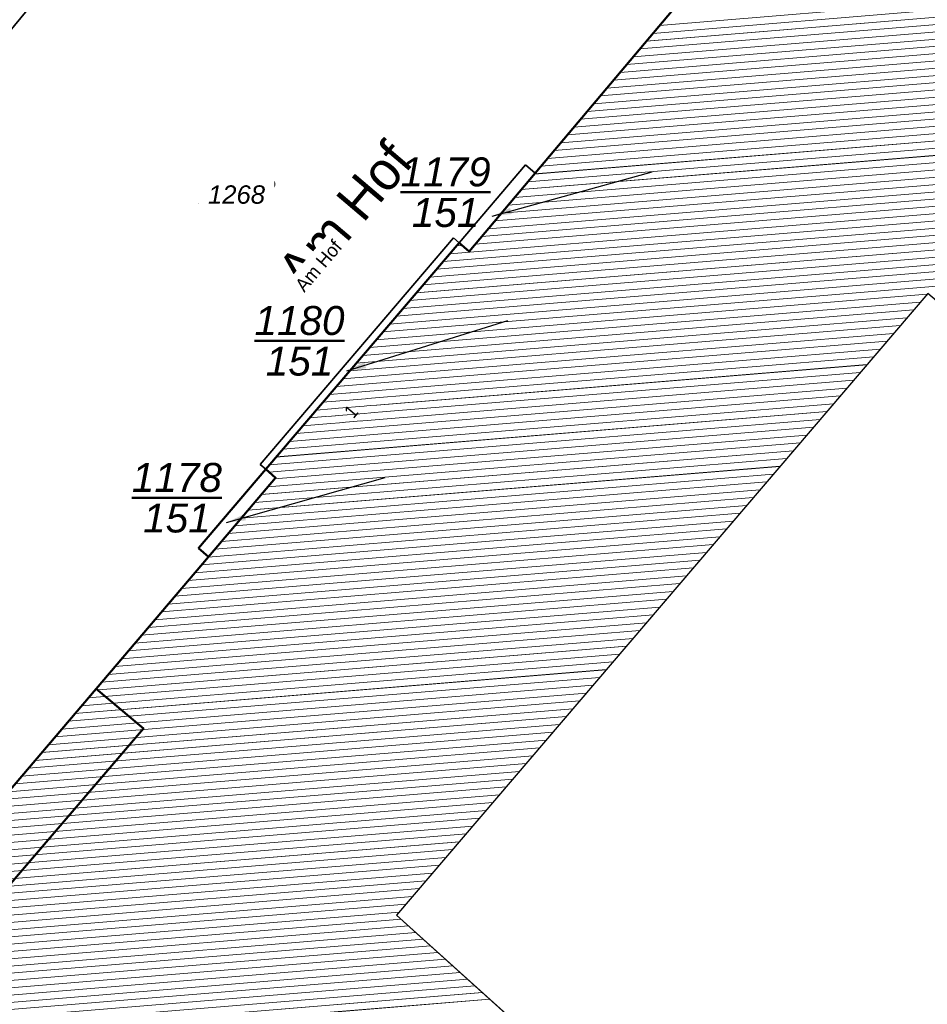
# Model space of a CAD drawing. Header units: millimetres. Extents: x 32365810 to 32368499, y 5620272 to 5622478.
# Tile 32 of 256: x 32366534 to 32366581, y 5620574 to 5620625. Entities that reach past the tile are written whole.
import ezdxf
from ezdxf import colors
from ezdxf.entities.mleader import LeaderData, LeaderLine
from ezdxf.math import Vec2, Vec3

# ---------------------------------------------------------------- set-up
doc = ezdxf.new("R2010")
doc.units = ezdxf.units.MM
for name, pattern in [('1600.1047', [0]), ('1600.2028', [0]), ('1600.2505', [0])]:
    doc.linetypes.add(name, pattern=pattern)
doc.layers.get('0').update_dxf_attribs({"color": 1, "linetype": 'CONTINUOUS'})
doc.layers.add('_K_Flurstücke_Grenzpunkte', color=251, linetype='CONTINUOUS', lineweight=50)
for name, color, linetype in [('_K_Gebäude', 251, 'CONTINUOUS'), ('_K_Lagebezeichnungen', 251, 'CONTINUOUS'), ('_K_Siedlungsflächen - Bauwerke u. Einrichtungen', 251, 'CONTINUOUS')]:
    doc.layers.add(name, color=color, linetype=linetype)
for name, color, linetype, transparency in [('Flurstücke_Grenzpunkte', 11, 'CONTINUOUS', 0.75), ('Gebäude', 31, 'CONTINUOUS', 0.75), ('Lagebezeichnungen', 12, 'CONTINUOUS', 0.75), ('Siedlungsflächen - Bauwerke u. Einrichtungen', 51, 'CONTINUOUS', 0.75)]:
    doc.layers.add(name, color=color, linetype=linetype, transparency=transparency)
doc.styles.add('Flurstücksnummer - K 10 700', font='ariali.ttf')
doc.styles.add('Hausnummern NRW', font='arial.ttf', dxfattribs={"width": 0.85})
doc.styles.add('Straßename', font='arial.ttf', dxfattribs={"width": 0.95})

# ---------------------------------------------------------------- blocks, each defined once
blk = doc.blocks.new('O864')
at = {"layer": 'Flurstücke_Grenzpunkte', "color": 7, "linetype": '1600.2028', "lineweight": 35}
for p, q in [((32366088.661, 5622007.483), (32366060.927, 5621974.564)), ((32366060.927, 5621974.564), (32366057.514, 5621970.514)), ((32366056.987, 5621970.961), (32366046.979, 5621959.233)), ((32366057.514, 5621970.514), (32366056.987, 5621970.961)), ((32366046.979, 5621959.233), (32366047.495, 5621958.796)), ((32366047.495, 5621958.796), (32366044.012, 5621954.704)), ((32366044.012, 5621954.704), (32366038.2, 5621947.878)), ((32366038.2, 5621947.878), (32366040.647, 5621945.818)), ((32366040.647, 5621945.818), (32366011.584, 5621911.876))]:
    blk.add_line(p, q, dxfattribs=at)
blk = doc.blocks.new('O1646')
at = {"layer": 'Flurstücke_Grenzpunkte', "color": 7, "linetype": '1600.2028', "lineweight": 35}
for p, q in [((32366088.661, 5622007.483), (32366060.927, 5621974.564)), ((32366056.987, 5621970.961), (32366060.428, 5621974.992)), ((32366060.428, 5621974.992), (32366060.927, 5621974.564)), ((32366046.693, 5621959.477), (32366056.699, 5621971.206)), ((32366056.699, 5621971.206), (32366056.987, 5621970.961)), ((32366043.498, 5621955.154), (32366046.979, 5621959.233)), ((32366046.979, 5621959.233), (32366046.693, 5621959.477)), ((32366044.012, 5621954.704), (32366043.498, 5621955.154)), ((32366044.012, 5621954.704), (32366038.2, 5621947.878)), ((32366038.2, 5621947.878), (32366017.066, 5621923.053))]:
    blk.add_line(p, q, dxfattribs=at)
at = {"layer": 'Flurstücke_Grenzpunkte', "color": 7, "lineweight": 18, "insert": (32366045.468, 5621972.965), "char_height": 0.95, "attachment_point": 8, "line_spacing_factor": 0.69, "style": 'Flurstücksnummer - K 10 700', "bg_fill": 2}
blk.add_mtext('1268', dxfattribs=at)
blk = doc.blocks.new('O1763')
at = {"layer": 'Flurstücke_Grenzpunkte', "color": 7, "linetype": '1600.2028', "lineweight": 35}
for p, q in [((32365988.309, 5622009.43), (32365995.745, 5622019.599)), ((32365995.745, 5622019.599), (32366002.17, 5622014.798)), ((32366011.308, 5622007.971), (32366002.17, 5622014.798)), ((32366004.907, 5621995.535), (32365988.309, 5622009.43)), ((32366011.308, 5622007.971), (32366019.321, 5622001.984)), ((32366019.321, 5622001.984), (32366031.705, 5621991.477)), ((32366013.532, 5621988.284), (32366004.907, 5621995.535)), ((32366031.705, 5621991.477), (32366037.554, 5621986.515)), ((32366013.532, 5621988.284), (32366022.447, 5621980.788)), ((32366037.554, 5621986.515), (32366028.516, 5621975.686)), ((32366028.516, 5621975.686), (32366022.447, 5621980.788))]:
    blk.add_line(p, q, dxfattribs=at)
at = {"layer": 'Flurstücke_Grenzpunkte', "color": 7, "lineweight": 18, "insert": (32366023.45, 5621986.213), "char_height": 0.95, "attachment_point": 8, "line_spacing_factor": 0.69, "style": 'Flurstücksnummer - K 10 700', "bg_fill": 2}
blk.add_mtext('1267', dxfattribs=at)
blk = doc.blocks.new('O2434')
at = {"layer": 'Gebäude', "color": 7, "linetype": '1600.2505', "lineweight": 18}
for p, q in [((32366088.661, 5622007.483), (32366060.927, 5621974.564)), ((32366060.927, 5621974.564), (32366057.514, 5621970.514)), ((32366056.987, 5621970.961), (32366046.979, 5621959.233)), ((32366057.514, 5621970.514), (32366056.987, 5621970.961)), ((32366081.241, 5621968.337), (32366053.752, 5621936.152)), ((32366046.979, 5621959.233), (32366047.495, 5621958.796)), ((32366047.495, 5621958.796), (32366044.012, 5621954.704)), ((32366044.012, 5621954.704), (32366038.2, 5621947.878)), ((32366038.2, 5621947.878), (32366017.066, 5621923.053)), ((32366053.752, 5621936.152), (32366077.619, 5621914.649))]:
    blk.add_line(p, q, dxfattribs=at)
at = {"layer": 'Lagebezeichnungen', "color": 7, "lineweight": 18, "insert": (32366051.669, 5621961.996), "char_height": 0.7, "attachment_point": 8, "rotation": 49.5044, "line_spacing_factor": 0.69, "style": 'Hausnummern NRW', "bg_fill": 2}
blk.add_mtext('1', dxfattribs=at)
blk = doc.blocks.new('*X1169')
at = {"color": 253, "linetype": '1600.1047', "lineweight": 18, "true_color": 0xb2b2b2}
for p, q in [((32366103.214821, 5621985.158944), (32366067.361119, 5621982.201008)), ((32366103.620361, 5621984.816128), (32366067.020432, 5621981.796627)), ((32366104.43144, 5621984.130494), (32366066.339056, 5621980.987865)), ((32366104.0259, 5621984.473311), (32366066.679744, 5621981.392246)), ((32366104.836979, 5621983.787677), (32366065.998369, 5621980.583485)), ((32366106.40654, 5621983.164618), (32366065.316993, 5621979.774723)), ((32366105.242519, 5621983.44486), (32366065.657681, 5621980.179104)), ((32366106.561608, 5621982.801137), (32366064.976306, 5621979.370342)), ((32366107.406763, 5621982.118314), (32366064.29493, 5621978.561581)), ((32366106.984186, 5621982.459726), (32366064.635618, 5621978.965961)), ((32366107.829341, 5621981.776903), (32366063.954243, 5621978.1572)), ((32366108.674496, 5621981.09408), (32366063.272867, 5621977.348438)), ((32366108.251918, 5621981.435492), (32366063.613555, 5621977.752819)), ((32366110.22068, 5621980.469093), (32366062.591492, 5621976.539677)), ((32366109.984367, 5621980.825871), (32366062.93218, 5621976.944057)), ((32366109.895846, 5621980.06602), (32366062.250804, 5621976.135296)), ((32366110.183892, 5621979.71351), (32366061.910117, 5621975.730915)), ((32366102.477838, 5621978.701485), (32366061.569429, 5621975.326534)), ((32366101.764394, 5621977.890078), (32366060.888043, 5621974.517772)), ((32366102.121116, 5621978.295781), (32366061.228741, 5621974.922153)), ((32366101.407672, 5621977.484374), (32366060.547258, 5621974.113383)), ((32366101.05095, 5621977.07867), (32366060.206473, 5621973.708994)), ((32366100.694228, 5621976.672967), (32366059.865688, 5621973.304605)), ((32366099.980784, 5621975.86156), (32366059.184118, 5621972.495828)), ((32366100.337506, 5621976.267263), (32366059.524903, 5621972.900216)), ((32366099.624062, 5621975.455856), (32366058.843333, 5621972.091439)), ((32366099.26734, 5621975.050152), (32366058.502548, 5621971.68705)), ((32366098.910618, 5621974.644449), (32366058.161763, 5621971.282661)), ((32366098.197174, 5621973.833041), (32366056.502492, 5621970.393223)), ((32366098.553896, 5621974.238745), (32366057.820978, 5621970.878272)), ((32366097.840452, 5621973.427338), (32366056.157084, 5621969.988453)), ((32366097.48373, 5621973.021634), (32366055.811676, 5621969.583682)), ((32366097.127008, 5621972.61593), (32366055.466269, 5621969.178912)), ((32366096.413564, 5621971.804523), (32366054.775454, 5621968.369372)), ((32366096.770286, 5621972.210227), (32366055.120861, 5621968.774142)), ((32366096.056842, 5621971.39882), (32366054.430046, 5621967.964602)), ((32366095.70012, 5621970.993116), (32366054.084639, 5621967.559831)), ((32366057.149815, 5621970.822901), (32366056.847899, 5621970.797993)), ((32366095.343398, 5621970.587412), (32366053.739231, 5621967.155061)), ((32366094.629954, 5621969.776005), (32366053.048416, 5621966.345521)), ((32366094.986676, 5621970.181709), (32366053.393823, 5621966.750291)), ((32366081.202537, 5621968.291967), (32366052.703008, 5621965.940751)), ((32366080.856803, 5621967.88717), (32366052.357601, 5621965.53598)), ((32366080.511068, 5621967.482372), (32366052.012193, 5621965.13121)), ((32366079.819599, 5621966.672778), (32366051.321378, 5621964.32167)), ((32366080.165333, 5621967.077575), (32366051.666785, 5621964.72644)), ((32366079.473864, 5621966.267981), (32366050.97597, 5621963.9169)), ((32366079.128129, 5621965.863184), (32366050.630563, 5621963.512129)), ((32366078.782395, 5621965.458386), (32366050.285155, 5621963.107359)), ((32366078.090926, 5621964.648792), (32366049.59434, 5621962.297819)), ((32366078.43666, 5621965.053589), (32366049.939747, 5621962.702589)), ((32366077.745191, 5621964.243995), (32366049.248932, 5621961.893049)), ((32366077.399456, 5621963.839198), (32366048.903525, 5621961.488278)), ((32366077.053722, 5621963.434401), (32366048.558117, 5621961.083508)), ((32366076.362252, 5621962.624806), (32366047.867302, 5621960.273968)), ((32366076.707987, 5621963.029603), (32366048.21271, 5621960.678738)), ((32366076.016518, 5621962.220009), (32366047.521894, 5621959.869198)), ((32366075.670783, 5621961.815212), (32366047.176487, 5621959.464427)), ((32366075.325048, 5621961.410415), (32366047.15238, 5621959.086165)), ((32366074.633579, 5621960.60082), (32366047.097584, 5621958.329096)), ((32366074.979314, 5621961.005617), (32366047.442047, 5621958.733788)), ((32366074.287844, 5621960.196023), (32366046.753121, 5621957.924404)), ((32366073.94211, 5621959.791226), (32366046.408657, 5621957.519711)), ((32366073.596375, 5621959.386429), (32366046.064194, 5621957.115019)), ((32366072.904906, 5621958.576834), (32366045.375268, 5621956.305635)), ((32366073.25064, 5621958.981632), (32366045.719731, 5621956.710327)), ((32366072.559171, 5621958.172037), (32366045.030805, 5621955.900942)), ((32366072.213436, 5621957.76724), (32366044.686342, 5621955.49625)), ((32366071.867702, 5621957.362443), (32366044.341879, 5621955.091558)), ((32366071.176233, 5621956.552848), (32366043.652826, 5621954.282163)), ((32366071.521967, 5621956.957646), (32366043.99741, 5621954.686865)), ((32366070.830498, 5621956.148051), (32366043.308243, 5621953.87746)), ((32366070.484763, 5621955.743254), (32366042.963659, 5621953.472758)), ((32366070.139029, 5621955.338457), (32366042.619075, 5621953.068056)), ((32366069.447559, 5621954.528863), (32366041.929907, 5621952.258652)), ((32366069.793294, 5621954.93366), (32366042.274491, 5621952.663354)), ((32366069.101825, 5621954.124065), (32366041.585323, 5621951.853949)), ((32366068.75609, 5621953.719268), (32366041.240739, 5621951.449247)), ((32366068.064621, 5621952.909674), (32366040.551572, 5621950.639843)), ((32366068.410355, 5621953.314471), (32366040.896156, 5621951.044545)), ((32366067.718886, 5621952.504877), (32366040.206988, 5621950.23514)), ((32366067.373151, 5621952.100079), (32366039.862404, 5621949.830438)), ((32366067.027417, 5621951.695282), (32366039.51782, 5621949.425736)), ((32366066.335947, 5621950.885688), (32366038.828652, 5621948.616331)), ((32366066.681682, 5621951.290485), (32366039.173236, 5621949.021034)), ((32366065.990213, 5621950.480891), (32366038.484069, 5621948.211629)), ((32366065.644478, 5621950.076094), (32366038.139495, 5621947.806928)), ((32366065.298743, 5621949.671296), (32366037.794968, 5621947.40223)), ((32366064.607274, 5621948.861702), (32366037.105914, 5621946.592835)), ((32366064.953009, 5621949.266499), (32366037.450441, 5621946.997533)), ((32366064.26154, 5621948.456905), (32366036.761388, 5621946.188138)), ((32366063.915805, 5621948.052108), (32366036.416861, 5621945.78344)), ((32366063.57007, 5621947.64731), (32366036.072334, 5621945.378742)), ((32366062.878601, 5621946.837716), (32366035.38328, 5621944.569347)), ((32366063.224336, 5621947.242513), (32366035.727807, 5621944.974045)), ((32366062.532866, 5621946.432919), (32366035.038754, 5621944.16465)), ((32366062.187132, 5621946.028122), (32366034.694227, 5621943.759952)), ((32366061.841397, 5621945.623325), (32366034.3497, 5621943.355255)), ((32366061.149928, 5621944.81373), (32366033.660646, 5621942.54586)), ((32366061.495662, 5621945.218527), (32366034.005173, 5621942.950557)), ((32366060.804193, 5621944.408933), (32366033.31612, 5621942.141162)), ((32366060.458458, 5621944.004136), (32366032.971593, 5621941.736465)), ((32366060.112724, 5621943.599339), (32366032.627066, 5621941.331767)), ((32366059.421254, 5621942.789744), (32366031.938012, 5621940.522372)), ((32366059.766989, 5621943.194541), (32366032.282539, 5621940.92707)), ((32366059.07552, 5621942.384947), (32366031.593486, 5621940.117675)), ((32366058.729785, 5621941.98015), (32366031.248959, 5621939.712977)), ((32366058.38405, 5621941.575353), (32366030.904432, 5621939.308279)), ((32366057.692581, 5621940.765758), (32366030.215378, 5621938.498884)), ((32366058.038316, 5621941.170556), (32366030.559905, 5621938.903582)), ((32366057.346846, 5621940.360961), (32366029.870852, 5621938.094187)), ((32366057.001112, 5621939.956164), (32366029.526325, 5621937.689489)), ((32366056.309643, 5621939.14657), (32366028.837271, 5621936.880094)), ((32366056.655377, 5621939.551367), (32366029.181798, 5621937.284792)), ((32366055.963908, 5621938.741772), (32366028.492744, 5621936.475397)), ((32366055.618173, 5621938.336975), (32366028.148218, 5621936.070699)), ((32366055.272439, 5621937.932178), (32366027.803691, 5621935.666002)), ((32366054.580969, 5621937.122584), (32366027.114637, 5621934.856607)), ((32366054.926704, 5621937.527381), (32366027.459164, 5621935.261304)), ((32366054.235235, 5621936.717787), (32366026.770111, 5621934.451909)), ((32366053.8895, 5621936.312989), (32366026.425584, 5621934.047212)), ((32366054.365048, 5621935.599674), (32366025.73653, 5621933.237816)), ((32366053.982442, 5621935.944383), (32366026.081057, 5621933.642514)), ((32366054.747653, 5621935.254965), (32366025.392003, 5621932.833119)), ((32366055.512864, 5621934.565547), (32366024.70295, 5621932.023724)), ((32366055.130259, 5621934.910256), (32366025.047477, 5621932.428421)), ((32366055.89547, 5621934.220838), (32366024.358423, 5621931.619026)), ((32366056.278076, 5621933.876129), (32366024.013896, 5621931.214329)), ((32366057.043287, 5621933.186711), (32366023.324843, 5621930.404934)), ((32366056.660681, 5621933.53142), (32366023.669369, 5621930.809631)), ((32366057.425893, 5621932.842002), (32366022.980316, 5621930.000236)), ((32366058.191104, 5621932.152584), (32366022.291262, 5621929.190841)), ((32366057.808498, 5621932.497293), (32366022.635789, 5621929.595539)), ((32366058.57371, 5621931.807875), (32366049.67433, 5621931.073675))]:
    blk.add_line(p, q, dxfattribs=at)

msp = doc.modelspace()

# ---------------------------------------------------------------- linework, layer by layer
at = {"layer": '_K_Flurstücke_Grenzpunkte', "linetype": '1600.2028', "lineweight": 35}
for p, q in [((32366588.486, 5620649.737), (32366560.752, 5620616.818)), ((32366556.812, 5620613.215), (32366560.253, 5620617.246)), ((32366556.812, 5620613.215), (32366560.253, 5620617.246)), ((32366560.253, 5620617.246), (32366560.752, 5620616.818)), ((32366560.253, 5620617.246), (32366560.752, 5620616.818)), ((32366560.752, 5620616.818), (32366557.339, 5620612.768)), ((32366546.518, 5620601.731), (32366556.524, 5620613.46)), ((32366546.518, 5620601.731), (32366556.524, 5620613.46)), ((32366556.812, 5620613.215), (32366546.804, 5620601.487)), ((32366556.524, 5620613.46), (32366556.812, 5620613.215)), ((32366556.524, 5620613.46), (32366556.812, 5620613.215)), ((32366557.339, 5620612.768), (32366556.812, 5620613.215)), ((32366543.323, 5620597.408), (32366546.804, 5620601.487)), ((32366546.804, 5620601.487), (32366546.518, 5620601.731)), ((32366546.804, 5620601.487), (32366546.518, 5620601.731)), ((32366543.837, 5620596.958), (32366543.323, 5620597.408)), ((32366543.837, 5620596.958), (32366538.025, 5620590.132)), ((32366538.025, 5620590.132), (32366516.891, 5620565.307))]:
    msp.add_line(p, q, dxfattribs=at)
at = {"layer": '_K_Flurstücke_Grenzpunkte', "linetype": '1600.2028'}
for points in [[(32366543.323, 5620597.408), (32366546.804, 5620601.487), (32366547.32, 5620601.05), (32366543.837, 5620596.958)], [(32366505.01, 5620557.742), (32366503.862, 5620556.401), (32366504.788, 5620555.601), (32366506.987, 5620553.699), (32366509.296, 5620551.701), (32366510.19, 5620552.698), (32366510.277, 5620552.625), (32366511.496, 5620554.066), (32366511.409, 5620554.13), (32366540.472, 5620588.072), (32366538.025, 5620590.132), (32366516.891, 5620565.307), (32366514.727, 5620567.187), (32366513.792, 5620567.999), (32366512.766, 5620566.802), (32366511.072, 5620564.823), (32366510.041, 5620563.618), (32366508.006, 5620561.241), (32366506.902, 5620559.952)]]:
    msp.add_lwpolyline(points, close=True, dxfattribs=at)
at = {"layer": '_K_Gebäude', "linetype": '1600.2505', "lineweight": -2}
msp.add_lwpolyline([(32366581.066, 5620610.591), (32366553.577, 5620578.406), (32366577.444, 5620556.903), (32366605.587, 5620589.832)], close=True, dxfattribs=at)
at = {"layer": '_K_Siedlungsflächen - Bauwerke u. Einrichtungen', "linetype": '1600.1047', "lineweight": 18}
for p, q in [((32366603.04, 5620627.413), (32366567.187, 5620624.455)), ((32366603.446, 5620627.07), (32366566.846, 5620624.05)), ((32366604.257, 5620626.384), (32366566.164, 5620623.242)), ((32366603.851, 5620626.727), (32366566.505, 5620623.646)), ((32366604.662, 5620626.041), (32366565.824, 5620622.837)), ((32366606.232, 5620625.418), (32366565.142, 5620622.028)), ((32366605.068, 5620625.699), (32366565.483, 5620622.433)), ((32366606.387, 5620625.055), (32366564.802, 5620621.624)), ((32366607.232, 5620624.372), (32366564.12, 5620620.815)), ((32366606.81, 5620624.713), (32366564.461, 5620621.22)), ((32366607.655, 5620624.031), (32366563.78, 5620620.411)), ((32366608.5, 5620623.348), (32366563.098, 5620619.602)), ((32366608.077, 5620623.689), (32366563.439, 5620620.006)), ((32366609.81, 5620623.08), (32366562.758, 5620619.198)), ((32366609.721, 5620622.32), (32366562.076, 5620618.389)), ((32366610.046, 5620622.723), (32366562.417, 5620618.793)), ((32366610.009, 5620621.967), (32366561.736, 5620617.985)), ((32366602.303, 5620620.955), (32366561.395, 5620617.58)), ((32366601.947, 5620620.549), (32366561.054, 5620617.176)), ((32366601.233, 5620619.738), (32366560.373, 5620616.367)), ((32366601.59, 5620620.144), (32366560.713, 5620616.771)), ((32366600.876, 5620619.332), (32366560.032, 5620615.963)), ((32366600.52, 5620618.927), (32366559.691, 5620615.558)), ((32366600.163, 5620618.521), (32366559.35, 5620615.154)), ((32366599.449, 5620617.71), (32366558.669, 5620614.345)), ((32366599.806, 5620618.115), (32366559.01, 5620614.749)), ((32366599.093, 5620617.304), (32366558.328, 5620613.941)), ((32366598.736, 5620616.898), (32366557.987, 5620613.536)), ((32366598.379, 5620616.492), (32366557.646, 5620613.132)), ((32366597.666, 5620615.681), (32366555.983, 5620612.242)), ((32366598.023, 5620616.087), (32366556.328, 5620612.647)), ((32366597.309, 5620615.275), (32366555.637, 5620611.837)), ((32366596.952, 5620614.87), (32366555.292, 5620611.433)), ((32366596.596, 5620614.464), (32366554.946, 5620611.028)), ((32366595.882, 5620613.652), (32366554.255, 5620610.218)), ((32366596.239, 5620614.058), (32366554.601, 5620610.623)), ((32366595.526, 5620613.247), (32366553.91, 5620609.813)), ((32366595.169, 5620612.841), (32366553.565, 5620609.409)), ((32366556.975, 5620613.077), (32366556.673, 5620613.052)), ((32366594.812, 5620612.435), (32366553.219, 5620609.004)), ((32366594.455, 5620612.03), (32366552.874, 5620608.599)), ((32366581.028, 5620610.546), (32366552.528, 5620608.194)), ((32366580.682, 5620610.141), (32366552.183, 5620607.79)), ((32366580.336, 5620609.736), (32366551.838, 5620607.385)), ((32366579.991, 5620609.331), (32366551.492, 5620606.98)), ((32366579.299, 5620608.522), (32366550.801, 5620606.171)), ((32366579.645, 5620608.926), (32366551.147, 5620606.575)), ((32366578.954, 5620608.117), (32366550.456, 5620605.766)), ((32366578.608, 5620607.712), (32366550.111, 5620605.361)), ((32366578.262, 5620607.307), (32366549.765, 5620604.956)), ((32366577.571, 5620606.498), (32366549.074, 5620604.147)), ((32366577.916, 5620606.902), (32366549.42, 5620604.551)), ((32366577.225, 5620606.093), (32366548.729, 5620603.742)), ((32366576.879, 5620605.688), (32366548.384, 5620603.337)), ((32366576.533, 5620605.283), (32366548.038, 5620602.932)), ((32366575.842, 5620604.474), (32366547.347, 5620602.123)), ((32366576.188, 5620604.878), (32366547.693, 5620602.528)), ((32366575.496, 5620604.069), (32366547.002, 5620601.718)), ((32366575.15, 5620603.664), (32366546.978, 5620601.34)), ((32366574.805, 5620603.259), (32366547.267, 5620600.987)), ((32366574.113, 5620602.45), (32366546.579, 5620600.178)), ((32366574.459, 5620602.854), (32366546.923, 5620600.583)), ((32366573.768, 5620602.045), (32366546.234, 5620599.773)), ((32366573.422, 5620601.64), (32366545.89, 5620599.369)), ((32366573.076, 5620601.235), (32366545.545, 5620598.964)), ((32366572.385, 5620600.426), (32366544.856, 5620598.155)), ((32366572.73, 5620600.83), (32366545.201, 5620598.559)), ((32366572.039, 5620600.021), (32366544.512, 5620597.75)), ((32366571.693, 5620599.616), (32366544.167, 5620597.345)), ((32366571.347, 5620599.211), (32366543.823, 5620596.941)), ((32366570.656, 5620598.402), (32366543.134, 5620596.131)), ((32366571.002, 5620598.807), (32366543.478, 5620596.536)), ((32366570.31, 5620597.997), (32366542.789, 5620595.726)), ((32366569.964, 5620597.592), (32366542.445, 5620595.322)), ((32366569.273, 5620596.783), (32366541.755, 5620594.512)), ((32366569.619, 5620597.187), (32366542.1, 5620594.917)), ((32366568.927, 5620596.378), (32366541.411, 5620594.108)), ((32366568.582, 5620595.973), (32366541.066, 5620593.703)), ((32366568.236, 5620595.568), (32366540.722, 5620593.298)), ((32366567.544, 5620594.759), (32366540.032, 5620592.489)), ((32366567.89, 5620595.163), (32366540.377, 5620592.894)), ((32366567.199, 5620594.354), (32366539.688, 5620592.084)), ((32366566.853, 5620593.949), (32366539.343, 5620591.679)), ((32366566.507, 5620593.544), (32366538.999, 5620591.275)), ((32366565.816, 5620592.735), (32366538.309, 5620590.465)), ((32366566.161, 5620593.139), (32366538.654, 5620590.87)), ((32366565.47, 5620592.33), (32366537.965, 5620590.061)), ((32366565.124, 5620591.925), (32366537.62, 5620589.656)), ((32366564.778, 5620591.52), (32366537.276, 5620589.251)), ((32366564.087, 5620590.711), (32366536.587, 5620588.442)), ((32366564.433, 5620591.115), (32366536.931, 5620588.846)), ((32366563.741, 5620590.306), (32366536.242, 5620588.037)), ((32366563.395, 5620589.901), (32366535.898, 5620587.632)), ((32366563.05, 5620589.496), (32366535.553, 5620587.228)), ((32366562.358, 5620588.687), (32366534.864, 5620586.418)), ((32366562.704, 5620589.091), (32366535.209, 5620586.823)), ((32366562.013, 5620588.282), (32366534.52, 5620586.014)), ((32366561.667, 5620587.877), (32366534.175, 5620585.609)), ((32366561.321, 5620587.472), (32366533.831, 5620585.204)), ((32366560.63, 5620586.663), (32366533.142, 5620584.395)), ((32366560.975, 5620587.067), (32366533.486, 5620584.8)), ((32366560.284, 5620586.258), (32366532.797, 5620583.99)), ((32366559.938, 5620585.853), (32366532.452, 5620583.585)), ((32366559.592, 5620585.448), (32366532.108, 5620583.181)), ((32366558.901, 5620584.639), (32366531.419, 5620582.371)), ((32366559.247, 5620585.043), (32366531.763, 5620582.776)), ((32366558.555, 5620584.234), (32366531.074, 5620581.967)), ((32366558.209, 5620583.829), (32366530.73, 5620581.562)), ((32366557.518, 5620583.019), (32366530.041, 5620580.753)), ((32366557.864, 5620583.424), (32366530.385, 5620581.157)), ((32366557.172, 5620582.615), (32366529.696, 5620580.348)), ((32366556.827, 5620582.21), (32366529.352, 5620579.943)), ((32366556.481, 5620581.805), (32366529.007, 5620579.538)), ((32366555.789, 5620580.995), (32366528.318, 5620578.729)), ((32366556.135, 5620581.4), (32366528.663, 5620579.134)), ((32366555.444, 5620580.591), (32366527.974, 5620578.324)), ((32366555.098, 5620580.186), (32366527.629, 5620577.92)), ((32366554.752, 5620579.781), (32366527.285, 5620577.515)), ((32366554.061, 5620578.971), (32366526.596, 5620576.706)), ((32366554.406, 5620579.376), (32366526.94, 5620577.11)), ((32366553.715, 5620578.567), (32366526.251, 5620576.301)), ((32366553.808, 5620578.198), (32366525.906, 5620575.896)), ((32366554.573, 5620577.509), (32366525.217, 5620575.087)), ((32366554.19, 5620577.853), (32366525.562, 5620575.491)), ((32366554.956, 5620577.164), (32366524.873, 5620574.682)), ((32366555.721, 5620576.474), (32366524.184, 5620573.873)), ((32366555.338, 5620576.819), (32366524.528, 5620574.277)), ((32366556.104, 5620576.13), (32366523.839, 5620573.468)), ((32366556.869, 5620575.44), (32366523.15, 5620572.659)), ((32366556.486, 5620575.785), (32366523.495, 5620573.063)), ((32366557.251, 5620575.096), (32366522.806, 5620572.254)), ((32366558.017, 5620574.406), (32366522.117, 5620571.445)), ((32366557.634, 5620574.751), (32366522.461, 5620571.849)), ((32366558.399, 5620574.062), (32366549.5, 5620573.327))]:
    msp.add_line(p, q, dxfattribs=at)

# ---------------------------------------------------------------- texts
at = {"layer": '_K_Lagebezeichnungen', "style": 'Straßename', "width": 0.95}
msp.add_text('Am Hof', height=2, rotation=49.6754, dxfattribs=at).set_placement((32366548.793, 5620610.597))

# ---------------------------------------------------------------- leaders
at = {"layer": '_K_Flurstücke_Grenzpunkte', "lineweight": 18}
ml = msp.add_multileader_mtext('Standard', dxfattribs=at)
ml.set_content('\\S1179/151;', color=256, style='Flurstücksnummer - K 10 700')
ml.set_leader_properties(linetype='CONTINUOUS')
ml.build(insert=Vec2(0, 0))
ml.multileader.update_dxf_attribs({"has_dogleg": 0, "dogleg_length": 0, "arrow_head_size": 0})
ctx = ml.context
ctx.base_point, ctx.char_height, ctx.arrow_head_size, ctx.landing_gap_size, ctx.plane_origin = Vec3(32366562.468, 5620616.88), 1.5, 0, 0, Vec3(499.825, -1357.746)
notes = []
notes.append((ctx, [(0, (1, 1, 0), (32366566.809, 5620616.88), (0, 0), 0, [(0, [(32366558.532, 5620614.591)], 0, [])])]))
ctx.mtext.insert, ctx.mtext.line_spacing_factor = Vec3(32366553.785, 5620617.63), 0.69
ml = msp.add_multileader_mtext('Standard', dxfattribs=at)
ml.set_content('\\S1180/151;', color=256, style='Flurstücksnummer - K 10 700')
ml.set_leader_properties(linetype='CONTINUOUS')
ml.build(insert=Vec2(0, 0))
ml.multileader.update_dxf_attribs({"has_dogleg": 0, "dogleg_length": 0, "arrow_head_size": 0})
ctx = ml.context
ctx.base_point, ctx.char_height, ctx.arrow_head_size, ctx.landing_gap_size, ctx.plane_origin = Vec3(32366554.965, 5620609.188), 1.5, 0, 0, Vec3(499.825, -1357.746)
notes.append((ctx, [(0, (1, 1, 0), (32366559.336, 5620609.188), (0, 0), 0, [(0, [(32366550.997, 5620606.582)], 0, [])])]))
ctx.mtext.insert, ctx.mtext.line_spacing_factor = Vec3(32366546.223, 5620609.938), 0.69
ml = msp.add_multileader_mtext('Standard', dxfattribs=at)
ml.set_content('\\S1178/151;', color=256, style='Flurstücksnummer - K 10 700')
ml.set_leader_properties(linetype='CONTINUOUS')
ml.build(insert=Vec2(0, 0))
ml.multileader.update_dxf_attribs({"has_dogleg": 0, "dogleg_length": 0, "arrow_head_size": 0})
ctx = ml.context
ctx.base_point, ctx.char_height, ctx.arrow_head_size, ctx.landing_gap_size, ctx.plane_origin = Vec3(32366548.615, 5620601.066), 1.5, 0, 0, Vec3(499.825, -1357.746)
notes.append((ctx, [(0, (1, 1, 0), (32366552.984, 5620601.066), (0, 0), 0, [(0, [(32366544.776, 5620598.731)], 0, [])])]))
ctx.mtext.insert, ctx.mtext.line_spacing_factor = Vec3(32366539.877, 5620601.816), 0.69
for ctx, leaders in notes:
    for number, flags, end, landing, length, lines in leaders:
        leader = LeaderData()
        leader.index, (leader.has_last_leader_line, leader.has_dogleg_vector, leader.attachment_direction) = number, flags
        leader.last_leader_point, leader.dogleg_vector, leader.dogleg_length = Vec3(end), Vec3(landing), length
        for number, points, colour, breaks in lines:
            line = LeaderLine()
            line.index, line.vertices, line.color, line.breaks = number, Vec3.list(points), colors.encode_raw_color(colour), breaks
            leader.lines.append(line)
        ctx.leaders.append(leader)

# ---------------------------------------------------------------- next in the draw order: texts
at = {"layer": '_K_Lagebezeichnungen', "lineweight": 18, "insert": (32366551.494, 5620604.25), "char_height": 1, "attachment_point": 8, "rotation": 49.5044, "line_spacing_factor": 0.69, "style": 'Hausnummern NRW', "bg_fill": 2}
msp.add_mtext('1', dxfattribs=at)

# ---------------------------------------------------------------- next in the draw order: linework, layer by layer
at = {"layer": '_K_Flurstücke_Grenzpunkte', "linetype": '1600.2028'}
msp.add_lwpolyline([(32366588.486, 5620649.737), (32366560.752, 5620616.818), (32366557.339, 5620612.768), (32366556.812, 5620613.215), (32366546.804, 5620601.487), (32366547.32, 5620601.05), (32366543.837, 5620596.958), (32366538.025, 5620590.132), (32366540.472, 5620588.072), (32366511.409, 5620554.13), (32366511.496, 5620554.066), (32366510.277, 5620552.625)], dxfattribs=at)
at = {"layer": '_K_Gebäude', "linetype": '1600.2505', "lineweight": -2}
msp.add_lwpolyline([(32366588.486, 5620649.737), (32366560.752, 5620616.818), (32366557.339, 5620612.768), (32366556.812, 5620613.215), (32366546.804, 5620601.487), (32366547.32, 5620601.05), (32366543.837, 5620596.958), (32366538.025, 5620590.132), (32366516.891, 5620565.307), (32366514.727, 5620567.187), (32366513.792, 5620567.999), (32366512.766, 5620566.802), (32366511.072, 5620564.823), (32366510.041, 5620563.618)], dxfattribs=at)

# ---------------------------------------------------------------- next in the draw order: texts
at = {"layer": '_K_Flurstücke_Grenzpunkte', "lineweight": 18, "insert": (32366545.293, 5620615.219), "char_height": 1.3, "attachment_point": 8, "line_spacing_factor": 0.69, "style": 'Flurstücksnummer - K 10 700', "bg_fill": 2}
msp.add_mtext('1268', dxfattribs=at)
at = {"layer": 'Lagebezeichnungen', "color": 7, "lineweight": 18, "insert": (32366549.813, 5620611.782), "char_height": 0.7, "attachment_point": 8, "rotation": 49.6755, "line_spacing_factor": 0.69, "style": 'Straßename', "bg_fill": 2}
msp.add_mtext('Am Hof', dxfattribs=at)

# ---------------------------------------------------------------- next in the draw order: block references
at = {"layer": 'Flurstücke_Grenzpunkte', "color": 7, "true_color": 0xffffff}
msp.add_blockref('O864', (499.825, -1357.746), dxfattribs=at)

# ---------------------------------------------------------------- next in the draw order: block references
msp.add_blockref('O1646', (499.825, -1357.746), dxfattribs=at)

# ---------------------------------------------------------------- next in the draw order: block references
msp.add_blockref('O1763', (499.825, -1357.746), dxfattribs=at)

# ---------------------------------------------------------------- next in the draw order: block references
at = {"layer": 'Gebäude', "color": 7, "true_color": 0xffffff}
msp.add_blockref('O2434', (499.825, -1357.746), dxfattribs=at)

# ---------------------------------------------------------------- next in the draw order: block references
at = {"layer": 'Siedlungsflächen - Bauwerke u. Einrichtungen', "color": 7, "true_color": 0xffffff}
msp.add_blockref('*X1169', (499.825, -1357.746), dxfattribs=at)

doc.saveas('drawing.dxf')
